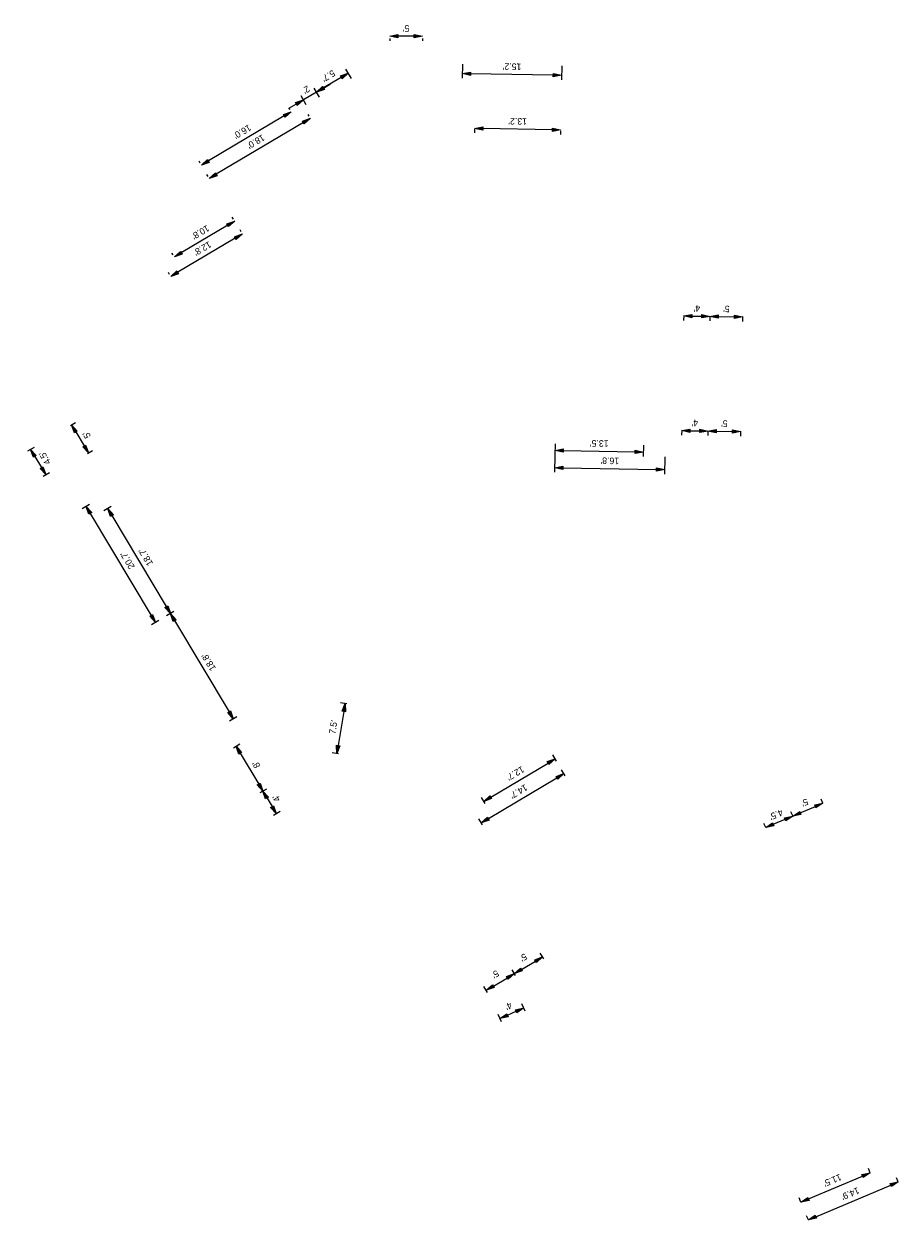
# Model space of a CAD drawing. Header units: feet. Extents: x 1495551 to 1495899, y 337050 to 337466.
# Tile 1 of 3: x 1495551 to 1495685, y 337060 to 337244. Entities that reach past the tile are written whole.
import ezdxf

# ---------------------------------------------------------------- set-up
doc = ezdxf.new("R2010")
doc.units = ezdxf.units.FT
doc.header["$MEASUREMENT"] = 0
doc.layers.add('PV_P_Text', color=8, linetype='Continuous')
doc.styles.add('Slanted-Normal', font='font31.shx', dxfattribs={"height": 0.1})
doc.dimstyles.new('Dec-0  Slanted', dxfattribs={"dimtxt": 0.1, "dimasz": 0.14, "dimexe": 0.07, "dimexo": 0.07, "dimgap": 0.07, "dimtad": 1, "dimdec": 0, "dimzin": 3, "dimdsep": 46, "dimtxsty": 'Slanted-Normal', "dimblk": 'Dim1', "dimcen": 0, "dimclrd": 256, "dimclre": 256, "dimclrt": 7, "dimaunit": 1, "dimadec": 5, "dimazin": 3, "dimtfac": 1, "dimtdec": 0, "dimtmove": 1, "dimatfit": 0, "dimldrblk": 'Dim1', "dimfxl": 1, "dimtolj": 1, "dimtzin": 0, "dimlwd": -1, "dimlwe": -1, "dimarcsym": 0})

# ---------------------------------------------------------------- blocks, each defined once
blk = doc.blocks.new('Dim1')
h = blk.add_hatch(color=4)
h.dxf.hatch_style = 1
h.paths.add_polyline_path([(0, 0), (-1, -0.2), (-1, 0.2)])
at = {"color": 4}
blk.add_lwpolyline([(0, 0), (-1, -0.2), (-1, 0.2), (0, 0)], dxfattribs=at)
blk = doc.blocks.new('*D1088')
at = {"layer": 'Defpoints', "color": 0, "transparency": 16777216}
for p in [(1495627.65, 337092.94), (1495628.16, 337091.79), (1495624.51, 337090.16)]:
    blk.add_point(p, dxfattribs=at)
at = {"layer": 'PV_P_Text', "linetype": 'Continuous', "transparency": 16777216}
for p, q in [((1495625.14, 337091.82), (1495626.51, 337092.43)), ((1495627.87, 337092.43), (1495627.36, 337093.58)), ((1495624.22, 337090.79), (1495623.71, 337091.94))]:
    blk.add_line(p, q, dxfattribs=at)
at = {"layer": 'PV_P_Text', "transparency": 16777216, "xscale": 1.25, "yscale": 1.25, "zscale": 1.25}
for p, rotation in [((1495627.65, 337092.94), 24.17200307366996), ((1495624, 337091.3), 204.17200307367)]:
    blk.add_blockref('Dim1', p, dxfattribs=dict(at, rotation=rotation))
at = {"layer": 'PV_P_Text', "color": 1, "transparency": 16777216, "insert": (1495625.33, 337093.22), "char_height": 1, "attachment_point": 5, "rotation": 204.172, "style": 'Slanted-Normal'}
blk.add_mtext("\\A1;4'", dxfattribs=at)
blk = doc.blocks.new('*D1089')
at = {"layer": 'Defpoints', "color": 0, "transparency": 16777216}
for p in [(1495626.22, 337098.18), (1495626.76, 337097.28), (1495622.46, 337094.72)]:
    blk.add_point(p, dxfattribs=at)
at = {"layer": 'PV_P_Text', "linetype": 'Continuous', "transparency": 16777216}
for p, q in [((1495626.4, 337097.88), (1495625.86, 337098.79)), ((1495622.11, 337095.32), (1495621.56, 337096.23)), ((1495623, 337096.27), (1495625.15, 337097.54))]:
    blk.add_line(p, q, dxfattribs=at)
at = {"layer": 'PV_P_Text', "transparency": 16777216, "xscale": 1.25, "yscale": 1.25, "zscale": 1.25}
for p, rotation in [((1495626.22, 337098.18), 30.76607745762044), ((1495621.92, 337095.63), 210.7660774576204)]:
    blk.add_blockref('Dim1', p, dxfattribs=dict(at, rotation=rotation))
at = {"layer": 'PV_P_Text', "color": 1, "transparency": 16777216, "insert": (1495623.29, 337098.1), "char_height": 1, "attachment_point": 5, "rotation": 210.7661, "style": 'Slanted-Normal'}
blk.add_mtext("\\A1;5'", dxfattribs=at)
blk = doc.blocks.new('*D1090')
at = {"layer": 'Defpoints', "color": 0, "transparency": 16777216}
for p in [(1495630.52, 337100.74), (1495631.06, 337099.83), (1495626.76, 337097.28)]:
    blk.add_point(p, dxfattribs=at)
at = {"layer": 'PV_P_Text', "linetype": 'Continuous', "transparency": 16777216}
for p, q in [((1495630.7, 337100.43), (1495630.16, 337101.34)), ((1495627.29, 337098.82), (1495629.44, 337100.1)), ((1495626.4, 337097.88), (1495625.86, 337098.79))]:
    blk.add_line(p, q, dxfattribs=at)
at = {"layer": 'PV_P_Text', "transparency": 16777216, "xscale": 1.25, "yscale": 1.25, "zscale": 1.25}
for p, rotation in [((1495630.52, 337100.74), 30.76607745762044), ((1495626.22, 337098.18), 210.7660774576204)]:
    blk.add_blockref('Dim1', p, dxfattribs=dict(at, rotation=rotation))
at = {"layer": 'PV_P_Text', "color": 1, "transparency": 16777216, "insert": (1495627.59, 337100.66), "char_height": 1, "attachment_point": 5, "rotation": 210.7661, "style": 'Slanted-Normal'}
blk.add_mtext("\\A1;5'", dxfattribs=at)
blk = doc.blocks.new('*D1091')
at = {"layer": 'Defpoints', "color": 0, "transparency": 16777216}
for p in [(1495632.45, 337131.06), (1495633, 337130.13), (1495622.08, 337123.62)]:
    blk.add_point(p, dxfattribs=at)
at = {"layer": 'PV_P_Text', "linetype": 'Continuous', "transparency": 16777216}
for p, q in [((1495632.64, 337130.73), (1495632.09, 337131.66)), ((1495622.6, 337125.19), (1495631.37, 337130.42)), ((1495621.72, 337124.22), (1495621.17, 337125.16))]:
    blk.add_line(p, q, dxfattribs=at)
at = {"layer": 'PV_P_Text', "transparency": 16777216, "xscale": 1.25, "yscale": 1.25, "zscale": 1.25}
for p, rotation in [((1495632.45, 337131.06), 30.76607746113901), ((1495621.53, 337124.55), 210.766077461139)]:
    blk.add_blockref('Dim1', p, dxfattribs=dict(at, rotation=rotation))
at = {"layer": 'PV_P_Text', "color": 1, "transparency": 16777216, "insert": (1495626.37, 337128.84), "char_height": 1, "attachment_point": 5, "rotation": 210.7661, "style": 'Slanted-Normal'}
blk.add_mtext("\\A1;12.7'", dxfattribs=at)
blk = doc.blocks.new('*D1092')
at = {"layer": 'Defpoints', "color": 0, "transparency": 16777216}
for p in [(1495633.79, 337128.8), (1495634.35, 337127.86), (1495621.71, 337120.34)]:
    blk.add_point(p, dxfattribs=at)
at = {"layer": 'PV_P_Text', "linetype": 'Continuous', "transparency": 16777216}
for p, q in [((1495633.99, 337128.47), (1495633.44, 337129.4)), ((1495622.23, 337121.91), (1495632.72, 337128.16)), ((1495621.35, 337120.94), (1495620.8, 337121.87))]:
    blk.add_line(p, q, dxfattribs=at)
at = {"layer": 'PV_P_Text', "transparency": 16777216, "xscale": 1.25, "yscale": 1.25, "zscale": 1.25}
for p, rotation in [((1495633.79, 337128.8), 30.76607746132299), ((1495621.15, 337121.27), 210.766077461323)]:
    blk.add_blockref('Dim1', p, dxfattribs=dict(at, rotation=rotation))
at = {"layer": 'PV_P_Text', "color": 1, "transparency": 16777216, "insert": (1495626.86, 337126.06), "char_height": 1, "attachment_point": 5, "rotation": 210.7661, "style": 'Slanted-Normal'}
blk.add_mtext("\\A1;14.7'", dxfattribs=at)
blk = doc.blocks.new('*D1093')
at = {"layer": 'Defpoints', "color": 0, "transparency": 16777216}
for p in [(1495574.73, 337153.98), (1495583.22, 337137.21), (1495584.34, 337137.88)]:
    blk.add_point(p, dxfattribs=at)
at = {"layer": 'PV_P_Text', "linetype": 'Continuous', "transparency": 16777216}
for p, q in [((1495574.13, 337153.62), (1495573.01, 337152.95)), ((1495574.25, 337152.24), (1495582.58, 337138.28)), ((1495583.74, 337137.52), (1495582.62, 337136.85))]:
    blk.add_line(p, q, dxfattribs=at)
at = {"layer": 'PV_P_Text', "transparency": 16777216, "xscale": 1.25, "yscale": 1.25, "zscale": 1.25}
for p, rotation in [((1495573.61, 337153.31), 120.8478184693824), ((1495583.22, 337137.21), 300.8478184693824)]:
    blk.add_blockref('Dim1', p, dxfattribs=dict(at, rotation=rotation))
at = {"layer": 'PV_P_Text', "color": 1, "transparency": 16777216, "insert": (1495579.45, 337145.87), "char_height": 1, "attachment_point": 5, "rotation": 120.8478, "style": 'Slanted-Normal'}
blk.add_mtext("\\A1;18.8'", dxfattribs=at)
blk = doc.blocks.new('*D1094')
at = {"layer": 'Defpoints', "color": 0, "transparency": 16777216}
for p in [(1495586.74, 337125.53), (1495588.79, 337122.09), (1495589.79, 337122.69)]:
    blk.add_point(p, dxfattribs=at)
at = {"layer": 'PV_P_Text', "linetype": 'Continuous', "transparency": 16777216}
for p, q in [((1495587.34, 337125.89), (1495588.34, 337126.48)), ((1495588.38, 337125.05), (1495589.15, 337123.76)), ((1495589.39, 337122.45), (1495590.39, 337123.05))]:
    blk.add_line(p, q, dxfattribs=at)
at = {"layer": 'PV_P_Text', "transparency": 16777216, "xscale": 1.25, "yscale": 1.25, "zscale": 1.25}
for p, rotation in [((1495587.74, 337126.12), 120.8478184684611), ((1495589.79, 337122.69), 300.8478184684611)]:
    blk.add_blockref('Dim1', p, dxfattribs=dict(at, rotation=rotation))
at = {"layer": 'PV_P_Text', "color": 1, "transparency": 16777216, "insert": (1495589.8, 337125.02), "char_height": 1, "attachment_point": 5, "rotation": 120.8478, "style": 'Slanted-Normal'}
blk.add_mtext("\\A1;4'", dxfattribs=at)
blk = doc.blocks.new('*D1095')
at = {"layer": 'Defpoints', "color": 0, "transparency": 16777216}
for p in [(1495601.29, 337139.38), (1495599.05, 337131.88), (1495600.01, 337131.72)]:
    blk.add_point(p, dxfattribs=at)
at = {"layer": 'PV_P_Text', "linetype": 'Continuous', "transparency": 16777216}
for p, q in [((1495600.12, 337138.31), (1495599.25, 337133.11)), ((1495600.6, 337139.49), (1495599.64, 337139.66)), ((1495599.32, 337131.84), (1495598.36, 337132))]:
    blk.add_line(p, q, dxfattribs=at)
at = {"layer": 'PV_P_Text', "transparency": 16777216, "xscale": 1.25, "yscale": 1.25, "zscale": 1.25}
for p, rotation in [((1495600.33, 337139.54), 80.4969857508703), ((1495599.05, 337131.88), 260.4969857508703)]:
    blk.add_blockref('Dim1', p, dxfattribs=dict(at, rotation=rotation))
at = {"layer": 'PV_P_Text', "color": 1, "transparency": 16777216, "insert": (1495598.5, 337135.91), "char_height": 1, "attachment_point": 5, "rotation": 80.497, "style": 'Slanted-Normal'}
blk.add_mtext("\\A1;7.5'", dxfattribs=at)
blk = doc.blocks.new('*D1096')
at = {"layer": 'Defpoints', "color": 0, "transparency": 16777216}
for p in [(1495582.64, 337132.39), (1495586.74, 337125.53), (1495587.74, 337126.12)]:
    blk.add_point(p, dxfattribs=at)
at = {"layer": 'PV_P_Text', "linetype": 'Continuous', "transparency": 16777216}
for p, q in [((1495583.24, 337132.75), (1495584.24, 337133.35)), ((1495584.28, 337131.92), (1495587.1, 337127.2)), ((1495587.34, 337125.89), (1495588.34, 337126.48))]:
    blk.add_line(p, q, dxfattribs=at)
at = {"layer": 'PV_P_Text', "transparency": 16777216, "xscale": 1.25, "yscale": 1.25, "zscale": 1.25}
for p, rotation in [((1495583.64, 337132.99), 120.8478184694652), ((1495587.74, 337126.12), 300.8478184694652)]:
    blk.add_blockref('Dim1', p, dxfattribs=dict(at, rotation=rotation))
at = {"layer": 'PV_P_Text', "color": 1, "transparency": 16777216, "insert": (1495586.72, 337130.17), "char_height": 1, "attachment_point": 5, "rotation": 120.8478, "style": 'Slanted-Normal'}
blk.add_mtext("\\A1;8'", dxfattribs=at)
blk = doc.blocks.new('*D1105')
at = {"layer": 'Defpoints', "color": 0, "transparency": 16777216}
for p in [(1495565.14, 337170.04), (1495573.61, 337153.31), (1495574.73, 337153.98)]:
    blk.add_point(p, dxfattribs=at)
at = {"layer": 'PV_P_Text', "linetype": 'Continuous', "transparency": 16777216}
for p, q in [((1495564.54, 337169.68), (1495563.42, 337169.01)), ((1495564.66, 337168.29), (1495572.97, 337154.38)), ((1495574.13, 337153.62), (1495573.01, 337152.95))]:
    blk.add_line(p, q, dxfattribs=at)
at = {"layer": 'PV_P_Text', "transparency": 16777216, "xscale": 1.25, "yscale": 1.25, "zscale": 1.25}
for p, rotation in [((1495564.02, 337169.37), 120.8478184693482), ((1495573.61, 337153.31), 300.8478184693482)]:
    blk.add_blockref('Dim1', p, dxfattribs=dict(at, rotation=rotation))
at = {"layer": 'PV_P_Text', "color": 1, "transparency": 16777216, "insert": (1495569.84, 337161.95), "char_height": 1, "attachment_point": 5, "rotation": 120.8478, "style": 'Slanted-Normal'}
blk.add_mtext("\\A1;18.7'", dxfattribs=at)
blk = doc.blocks.new('*D1106')
at = {"layer": 'Defpoints', "color": 0, "transparency": 16777216}
for p in [(1495551.21, 337177.83), (1495553.51, 337173.97), (1495554.52, 337174.57)]:
    blk.add_point(p, dxfattribs=at)
at = {"layer": 'PV_P_Text', "linetype": 'Continuous', "transparency": 16777216}
for p, q in [((1495551.81, 337178.19), (1495552.81, 337178.79)), ((1495552.85, 337177.36), (1495553.88, 337175.64)), ((1495554.12, 337174.33), (1495555.12, 337174.92))]:
    blk.add_line(p, q, dxfattribs=at)
at = {"layer": 'PV_P_Text', "transparency": 16777216, "xscale": 1.25, "yscale": 1.25, "zscale": 1.25}
for p, rotation in [((1495552.21, 337178.43), 120.8478184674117), ((1495554.52, 337174.57), 300.8478184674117)]:
    blk.add_blockref('Dim1', p, dxfattribs=dict(at, rotation=rotation))
at = {"layer": 'PV_P_Text', "color": 1, "transparency": 16777216, "insert": (1495554.39, 337177.11), "char_height": 1, "attachment_point": 5, "rotation": 120.8478, "style": 'Slanted-Normal'}
blk.add_mtext("\\A1;4.5'", dxfattribs=at)
blk = doc.blocks.new('*D1107')
at = {"layer": 'Defpoints', "color": 0, "transparency": 16777216}
for p in [(1495557.74, 337181.73), (1495560.3, 337177.44), (1495561.06, 337177.89)]:
    blk.add_point(p, dxfattribs=at)
at = {"layer": 'PV_P_Text', "linetype": 'Continuous', "transparency": 16777216}
for p, q in [((1495558.34, 337182.09), (1495559.09, 337182.54)), ((1495559.13, 337181.11), (1495560.42, 337178.96)), ((1495560.9, 337177.8), (1495561.66, 337178.25))]:
    blk.add_line(p, q, dxfattribs=at)
at = {"layer": 'PV_P_Text', "transparency": 16777216, "xscale": 1.25, "yscale": 1.25, "zscale": 1.25}
for p, rotation in [((1495558.49, 337182.18), 120.8478184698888), ((1495561.06, 337177.89), 300.8478184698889)]:
    blk.add_blockref('Dim1', p, dxfattribs=dict(at, rotation=rotation))
at = {"layer": 'PV_P_Text', "color": 1, "transparency": 16777216, "insert": (1495560.8, 337180.65), "char_height": 1, "attachment_point": 5, "rotation": 120.8478, "style": 'Slanted-Normal'}
blk.add_mtext("\\A1;5'", dxfattribs=at)
blk = doc.blocks.new('*D1108')
at = {"layer": 'Defpoints', "color": 0, "transparency": 16777216}
for p in [(1495561.82, 337170.38), (1495571.31, 337151.94), (1495572.43, 337152.61)]:
    blk.add_point(p, dxfattribs=at)
at = {"layer": 'PV_P_Text', "linetype": 'Continuous', "transparency": 16777216}
for p, q in [((1495561.21, 337170.02), (1495560.1, 337169.35)), ((1495561.34, 337168.64), (1495570.67, 337153.01)), ((1495571.83, 337152.25), (1495570.71, 337151.58))]:
    blk.add_line(p, q, dxfattribs=at)
at = {"layer": 'PV_P_Text', "transparency": 16777216, "xscale": 1.25, "yscale": 1.25, "zscale": 1.25}
for p, rotation in [((1495560.7, 337169.71), 120.8478184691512), ((1495571.31, 337151.94), 300.8478184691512)]:
    blk.add_blockref('Dim1', p, dxfattribs=dict(at, rotation=rotation))
at = {"layer": 'PV_P_Text', "color": 1, "transparency": 16777216, "insert": (1495567.04, 337161.44), "char_height": 1, "attachment_point": 5, "rotation": 120.8478, "style": 'Slanted-Normal'}
blk.add_mtext("\\A1;20.7'", dxfattribs=at)
blk = doc.blocks.new('*D1109')
at = {"layer": 'Defpoints', "color": 0, "transparency": 16777216}
for p in [(1495584.78, 337211.13), (1495573.65, 337204.9), (1495573.82, 337204.61)]:
    blk.add_point(p, dxfattribs=at)
at = {"layer": 'PV_P_Text', "linetype": 'Continuous', "transparency": 16777216}
for p, q in [((1495584.42, 337211.73), (1495584.25, 337212.02)), ((1495583.53, 337210.78), (1495574.72, 337205.54)), ((1495573.46, 337205.21), (1495573.29, 337205.5))]:
    blk.add_line(p, q, dxfattribs=at)
at = {"layer": 'PV_P_Text', "transparency": 16777216, "xscale": 1.25, "yscale": 1.25, "zscale": 1.25}
for p, rotation in [((1495584.61, 337211.42), 30.76607745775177), ((1495573.65, 337204.9), 210.7660774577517)]:
    blk.add_blockref('Dim1', p, dxfattribs=dict(at, rotation=rotation))
at = {"layer": 'PV_P_Text', "color": 1, "transparency": 16777216, "insert": (1495578.51, 337209.19), "char_height": 1, "attachment_point": 5, "rotation": 210.7661, "style": 'Slanted-Normal'}
blk.add_mtext("\\A1;12.8'", dxfattribs=at)
blk = doc.blocks.new('*D1110')
at = {"layer": 'Defpoints', "color": 0, "transparency": 16777216}
for p in [(1495583.61, 337213.1), (1495574.2, 337207.89), (1495574.37, 337207.6)]:
    blk.add_point(p, dxfattribs=at)
at = {"layer": 'PV_P_Text', "linetype": 'Continuous', "transparency": 16777216}
for p, q in [((1495583.25, 337213.7), (1495583.07, 337213.99)), ((1495582.36, 337212.75), (1495575.27, 337208.53)), ((1495574.01, 337208.2), (1495573.84, 337208.49))]:
    blk.add_line(p, q, dxfattribs=at)
at = {"layer": 'PV_P_Text', "transparency": 16777216, "xscale": 1.25, "yscale": 1.25, "zscale": 1.25}
for p, rotation in [((1495583.43, 337213.39), 30.7660774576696), ((1495574.2, 337207.89), 210.7660774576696)]:
    blk.add_blockref('Dim1', p, dxfattribs=dict(at, rotation=rotation))
at = {"layer": 'PV_P_Text', "color": 1, "transparency": 16777216, "insert": (1495578.2, 337211.67), "char_height": 1, "attachment_point": 5, "rotation": 210.7661, "style": 'Slanted-Normal'}
blk.add_mtext("\\A1;10.8'", dxfattribs=at)
blk = doc.blocks.new('*D1122')
at = {"layer": 'Defpoints', "color": 0, "transparency": 16777216}
for p in [(1495673.4, 337124.26), (1495673.67, 337123.63), (1495669.06, 337121.68)]:
    blk.add_point(p, dxfattribs=at)
at = {"layer": 'PV_P_Text', "linetype": 'Continuous', "transparency": 16777216}
for p, q in [((1495669.95, 337122.79), (1495672.25, 337123.77)), ((1495673.39, 337124.27), (1495673.13, 337124.9)), ((1495668.79, 337122.32), (1495668.52, 337122.95))]:
    blk.add_line(p, q, dxfattribs=at)
at = {"layer": 'PV_P_Text', "transparency": 16777216, "xscale": 1.25, "yscale": 1.25, "zscale": 1.25}
for p, rotation in [((1495673.4, 337124.26), 22.97073273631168), ((1495668.8, 337122.3), 202.9707327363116)]:
    blk.add_blockref('Dim1', p, dxfattribs=dict(at, rotation=rotation))
at = {"layer": 'PV_P_Text', "color": 1, "transparency": 16777216, "insert": (1495670.63, 337124.39), "char_height": 1, "attachment_point": 5, "rotation": 202.9707, "style": 'Slanted-Normal'}
blk.add_mtext("\\A1;5'", dxfattribs=at)
blk = doc.blocks.new('*D1123')
at = {"layer": 'Defpoints', "color": 0, "transparency": 16777216}
for p in [(1495668.8, 337122.3), (1495669.06, 337121.68), (1495664.92, 337119.92)]:
    blk.add_point(p, dxfattribs=at)
at = {"layer": 'PV_P_Text', "linetype": 'Continuous', "transparency": 16777216}
for p, q in [((1495665.8, 337121.04), (1495667.65, 337121.82)), ((1495668.79, 337122.32), (1495668.52, 337122.95)), ((1495664.65, 337120.57), (1495664.38, 337121.19))]:
    blk.add_line(p, q, dxfattribs=at)
at = {"layer": 'PV_P_Text', "transparency": 16777216, "xscale": 1.25, "yscale": 1.25, "zscale": 1.25}
for p, rotation in [((1495668.8, 337122.3), 22.97073273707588), ((1495664.65, 337120.55), 202.9707327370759)]:
    blk.add_blockref('Dim1', p, dxfattribs=dict(at, rotation=rotation))
at = {"layer": 'PV_P_Text', "color": 1, "transparency": 16777216, "insert": (1495666.26, 337122.53), "char_height": 1, "attachment_point": 5, "rotation": 202.9707, "style": 'Slanted-Normal'}
blk.add_mtext("\\A1;4.5'", dxfattribs=at)
blk = doc.blocks.new('*D1124')
at = {"layer": 'Defpoints', "color": 0, "transparency": 16777216}
for p in [(1495655.83, 337181.99), (1495660.81, 337181.16), (1495660.82, 337181.91)]:
    blk.add_point(p, dxfattribs=at)
at = {"layer": 'PV_P_Text', "linetype": 'Continuous', "transparency": 16777216}
for p, q in [((1495655.81, 337181.29), (1495655.8, 337180.54)), ((1495657.06, 337181.22), (1495659.56, 337181.18)), ((1495660.81, 337181.21), (1495660.8, 337180.46))]:
    blk.add_line(p, q, dxfattribs=at)
at = {"layer": 'PV_P_Text', "transparency": 16777216, "xscale": 1.25, "yscale": 1.25, "zscale": 1.25}
for p, rotation in [((1495655.81, 337181.24), 179.0089453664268), ((1495660.81, 337181.16), 359.0089453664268)]:
    blk.add_blockref('Dim1', p, dxfattribs=dict(at, rotation=rotation))
at = {"layer": 'PV_P_Text', "color": 1, "transparency": 16777216, "insert": (1495658.33, 337182.4), "char_height": 1, "attachment_point": 5, "rotation": 179.0089, "style": 'Slanted-Normal'}
blk.add_mtext("\\A1;5'", dxfattribs=at)
blk = doc.blocks.new('*D1125')
at = {"layer": 'Defpoints', "color": 0, "transparency": 16777216}
for p in [(1495651.83, 337182.06), (1495655.81, 337181.24), (1495655.83, 337181.99)]:
    blk.add_point(p, dxfattribs=at)
at = {"layer": 'PV_P_Text', "linetype": 'Continuous', "transparency": 16777216}
for p, q in [((1495651.81, 337181.36), (1495651.8, 337180.61)), ((1495653.06, 337181.29), (1495654.56, 337181.26)), ((1495655.81, 337181.29), (1495655.8, 337180.54))]:
    blk.add_line(p, q, dxfattribs=at)
at = {"layer": 'PV_P_Text', "transparency": 16777216, "xscale": 1.25, "yscale": 1.25, "zscale": 1.25}
for p, rotation in [((1495651.81, 337181.31), 179.0089453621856), ((1495655.81, 337181.24), 359.0089453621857)]:
    blk.add_blockref('Dim1', p, dxfattribs=dict(at, rotation=rotation))
at = {"layer": 'PV_P_Text', "color": 1, "transparency": 16777216, "insert": (1495653.83, 337182.48), "char_height": 1, "attachment_point": 5, "rotation": 179.0089, "style": 'Slanted-Normal'}
blk.add_mtext("\\A1;4'", dxfattribs=at)
blk = doc.blocks.new('*D1126')
at = {"layer": 'Defpoints', "color": 0, "transparency": 16777216}
for p in [(1495656.13, 337199.55), (1495661.12, 337198.71), (1495661.13, 337199.46)]:
    blk.add_point(p, dxfattribs=at)
at = {"layer": 'PV_P_Text', "linetype": 'Continuous', "transparency": 16777216}
for p, q in [((1495656.12, 337198.85), (1495656.1, 337198.1)), ((1495657.37, 337198.78), (1495659.87, 337198.73)), ((1495661.12, 337198.76), (1495661.1, 337198.01))]:
    blk.add_line(p, q, dxfattribs=at)
at = {"layer": 'PV_P_Text', "transparency": 16777216, "xscale": 1.25, "yscale": 1.25, "zscale": 1.25}
for p, rotation in [((1495656.12, 337198.8), 179.0089453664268), ((1495661.12, 337198.71), 359.0089453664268)]:
    blk.add_blockref('Dim1', p, dxfattribs=dict(at, rotation=rotation))
at = {"layer": 'PV_P_Text', "color": 1, "transparency": 16777216, "insert": (1495658.64, 337199.95), "char_height": 1, "attachment_point": 5, "rotation": 179.0089, "style": 'Slanted-Normal'}
blk.add_mtext("\\A1;5'", dxfattribs=at)
blk = doc.blocks.new('*D1127')
at = {"layer": 'Defpoints', "color": 0, "transparency": 16777216}
for p in [(1495652.13, 337199.62), (1495656.12, 337198.8), (1495656.13, 337199.55)]:
    blk.add_point(p, dxfattribs=at)
at = {"layer": 'PV_P_Text', "linetype": 'Continuous', "transparency": 16777216}
for p, q in [((1495652.12, 337198.92), (1495652.1, 337198.17)), ((1495653.37, 337198.84), (1495654.87, 337198.82)), ((1495656.12, 337198.85), (1495656.1, 337198.1))]:
    blk.add_line(p, q, dxfattribs=at)
at = {"layer": 'PV_P_Text', "transparency": 16777216, "xscale": 1.25, "yscale": 1.25, "zscale": 1.25}
for p, rotation in [((1495652.12, 337198.87), 179.0089453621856), ((1495656.12, 337198.8), 359.0089453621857)]:
    blk.add_blockref('Dim1', p, dxfattribs=dict(at, rotation=rotation))
at = {"layer": 'PV_P_Text', "color": 1, "transparency": 16777216, "insert": (1495654.14, 337200.03), "char_height": 1, "attachment_point": 5, "rotation": 179.0089, "style": 'Slanted-Normal'}
blk.add_mtext("\\A1;4'", dxfattribs=at)
blk = doc.blocks.new('*D1128')
at = {"layer": 'Defpoints', "color": 0, "transparency": 16777216}
for p in [(1495684.93, 337066.31), (1495685.19, 337065.68), (1495671.46, 337059.86)]:
    blk.add_point(p, dxfattribs=at)
at = {"layer": 'PV_P_Text', "linetype": 'Continuous', "transparency": 16777216}
for p, q in [((1495684.92, 337066.33), (1495684.66, 337066.95)), ((1495672.34, 337060.97), (1495683.78, 337065.82)), ((1495671.18, 337060.5), (1495670.92, 337061.13))]:
    blk.add_line(p, q, dxfattribs=at)
at = {"layer": 'PV_P_Text', "transparency": 16777216, "xscale": 1.25, "yscale": 1.25, "zscale": 1.25}
for p, rotation in [((1495684.93, 337066.31), 22.97073273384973), ((1495671.19, 337060.48), 202.9707327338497)]:
    blk.add_blockref('Dim1', p, dxfattribs=dict(at, rotation=rotation))
at = {"layer": 'PV_P_Text', "color": 1, "transparency": 16777216, "insert": (1495677.59, 337064.5), "char_height": 1, "attachment_point": 5, "rotation": 202.9707, "style": 'Slanted-Normal'}
blk.add_mtext("\\A1;14.9'", dxfattribs=at)
blk = doc.blocks.new('*D1129')
at = {"layer": 'Defpoints', "color": 0, "transparency": 16777216}
for p in [(1495680.63, 337067.69), (1495680.89, 337067.06), (1495670.31, 337062.58)]:
    blk.add_point(p, dxfattribs=at)
at = {"layer": 'PV_P_Text', "linetype": 'Continuous', "transparency": 16777216}
for p, q in [((1495680.62, 337067.71), (1495680.36, 337068.33)), ((1495671.19, 337063.69), (1495679.48, 337067.2)), ((1495670.03, 337063.22), (1495669.77, 337063.85))]:
    blk.add_line(p, q, dxfattribs=at)
at = {"layer": 'PV_P_Text', "transparency": 16777216, "xscale": 1.25, "yscale": 1.25, "zscale": 1.25}
for p, rotation in [((1495680.63, 337067.69), 22.97073273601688), ((1495670.04, 337063.2), 202.9707327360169)]:
    blk.add_blockref('Dim1', p, dxfattribs=dict(at, rotation=rotation))
at = {"layer": 'PV_P_Text', "color": 1, "transparency": 16777216, "insert": (1495674.87, 337066.55), "char_height": 1, "attachment_point": 5, "rotation": 202.9707, "style": 'Slanted-Normal'}
blk.add_mtext("\\A1;11.5'", dxfattribs=at)
blk = doc.blocks.new('*D1130')
at = {"layer": 'Defpoints', "color": 0, "transparency": 16777216}
for p in [(1495632.46, 337180.01), (1495645.96, 337179.78), (1495645.93, 337178.03)]:
    blk.add_point(p, dxfattribs=at)
at = {"layer": 'PV_P_Text', "linetype": 'Continuous', "transparency": 16777216}
for p, q in [((1495632.45, 337179.31), (1495632.42, 337177.57)), ((1495645.94, 337179.08), (1495645.91, 337177.33)), ((1495633.68, 337178.25), (1495644.68, 337178.06))]:
    blk.add_line(p, q, dxfattribs=at)
at = {"layer": 'PV_P_Text', "transparency": 16777216, "xscale": 1.25, "yscale": 1.25, "zscale": 1.25}
for p, rotation in [((1495632.43, 337178.27), 179.0089453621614), ((1495645.93, 337178.03), 359.0089453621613)]:
    blk.add_blockref('Dim1', p, dxfattribs=dict(at, rotation=rotation))
at = {"layer": 'PV_P_Text', "color": 1, "transparency": 16777216, "insert": (1495639.2, 337179.35), "char_height": 1, "attachment_point": 5, "rotation": 179.0089, "style": 'Slanted-Normal'}
blk.add_mtext("\\A1;13.5'", dxfattribs=at)
blk = doc.blocks.new('*D1131')
at = {"layer": 'Defpoints', "color": 0, "transparency": 16777216}
for p in [(1495632.43, 337178.27), (1495649.25, 337177.98), (1495649.21, 337175.34)]:
    blk.add_point(p, dxfattribs=at)
at = {"layer": 'PV_P_Text', "linetype": 'Continuous', "transparency": 16777216}
for p, q in [((1495632.42, 337177.57), (1495632.37, 337174.93)), ((1495649.24, 337177.28), (1495649.2, 337174.64)), ((1495633.63, 337175.61), (1495647.96, 337175.36))]:
    blk.add_line(p, q, dxfattribs=at)
at = {"layer": 'PV_P_Text', "transparency": 16777216, "xscale": 1.25, "yscale": 1.25, "zscale": 1.25}
for p, rotation in [((1495632.38, 337175.63), 179.0089453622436), ((1495649.21, 337175.34), 359.0089453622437)]:
    blk.add_blockref('Dim1', p, dxfattribs=dict(at, rotation=rotation))
at = {"layer": 'PV_P_Text', "color": 1, "transparency": 16777216, "insert": (1495640.82, 337176.69), "char_height": 1, "attachment_point": 5, "rotation": 179.0089, "style": 'Slanted-Normal'}
blk.add_mtext("\\A1;16.8'", dxfattribs=at)
blk = doc.blocks.new('*D1132')
at = {"layer": 'Defpoints', "color": 0, "transparency": 16777216}
for p in [(1495601.64, 337234.62), (1495595.93, 337233.13), (1495596.76, 337231.73)]:
    blk.add_point(p, dxfattribs=at)
at = {"layer": 'PV_P_Text', "linetype": 'Continuous', "transparency": 16777216}
for p, q in [((1495599.73, 337235.38), (1495597.01, 337233.77)), ((1495601.28, 337235.22), (1495600.45, 337236.62)), ((1495596.4, 337232.34), (1495595.57, 337233.74))]:
    blk.add_line(p, q, dxfattribs=at)
at = {"layer": 'PV_P_Text', "transparency": 16777216, "xscale": 1.25, "yscale": 1.25, "zscale": 1.25}
for p, rotation in [((1495600.81, 337236.02), 30.59592731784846), ((1495595.93, 337233.13), 210.5959273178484)]:
    blk.add_blockref('Dim1', p, dxfattribs=dict(at, rotation=rotation))
at = {"layer": 'PV_P_Text', "color": 1, "transparency": 16777216, "insert": (1495597.76, 337235.61), "char_height": 1, "attachment_point": 5, "rotation": 210.5959, "style": 'Slanted-Normal'}
blk.add_mtext("\\A1;5.7'", dxfattribs=at)
blk = doc.blocks.new('*D1133')
at = {"layer": 'Defpoints', "color": 0, "transparency": 16777216}
for p in [(1495593.94, 337231.94), (1495596.76, 337231.73), (1495594.74, 337230.55)]:
    blk.add_point(p, dxfattribs=at)
at = {"layer": 'PV_P_Text', "linetype": 'Continuous', "transparency": 16777216}
for p, q in [((1495596.4, 337232.34), (1495595.6, 337233.72)), ((1495597.03, 337233.75), (1495598.11, 337234.38)), ((1495594.39, 337231.16), (1495593.58, 337232.54)), ((1495595.95, 337233.12), (1495593.94, 337231.94)), ((1495592.86, 337231.3), (1495591.78, 337230.67))]:
    blk.add_line(p, q, dxfattribs=at)
at = {"layer": 'PV_P_Text', "transparency": 16777216, "xscale": 1.25, "yscale": 1.25, "zscale": 1.25}
for p, rotation in [((1495595.95, 337233.12), 210.3528783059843), ((1495593.94, 337231.94), 30.35287830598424)]:
    blk.add_blockref('Dim1', p, dxfattribs=dict(at, rotation=rotation))
at = {"layer": 'PV_P_Text', "color": 1, "transparency": 16777216, "insert": (1495594.38, 337233.49), "char_height": 1, "attachment_point": 5, "rotation": 210.3529, "style": 'Slanted-Normal'}
blk.add_mtext("\\A1;2'", dxfattribs=at)
blk = doc.blocks.new('*D1134')
at = {"layer": 'Defpoints', "color": 0, "transparency": 16777216}
for p in [(1495607.15, 337242.05), (1495607.15, 337241.7), (1495612.14, 337242.05)]:
    blk.add_point(p, dxfattribs=at)
at = {"layer": 'PV_P_Text', "linetype": 'Continuous', "transparency": 16777216}
for p, q in [((1495607.15, 337241.35), (1495607.15, 337241)), ((1495610.89, 337241.7), (1495608.4, 337241.7)), ((1495612.14, 337241.35), (1495612.14, 337241))]:
    blk.add_line(p, q, dxfattribs=at)
at = {"layer": 'PV_P_Text', "transparency": 16777216, "xscale": 1.25, "yscale": 1.25, "zscale": 1.25, "rotation": 180}
blk.add_blockref('Dim1', (1495607.15, 337241.7), dxfattribs=at)
at = {"layer": 'PV_P_Text', "transparency": 16777216, "xscale": 1.25, "yscale": 1.25, "zscale": 1.25}
blk.add_blockref('Dim1', (1495612.14, 337241.7), dxfattribs=at)
at = {"layer": 'PV_P_Text', "color": 1, "transparency": 16777216, "insert": (1495609.64, 337242.9), "char_height": 1, "attachment_point": 5, "rotation": 180, "style": 'Slanted-Normal'}
blk.add_mtext("\\A1;5'", dxfattribs=at)
blk = doc.blocks.new('*D1143')
at = {"layer": 'Defpoints', "color": 0, "transparency": 16777216}
for p in [(1495592.26, 337229.84), (1495578.34, 337221.95), (1495578.51, 337221.66)]:
    blk.add_point(p, dxfattribs=at)
at = {"layer": 'PV_P_Text', "linetype": 'Continuous', "transparency": 16777216}
for p, q in [((1495591.9, 337230.44), (1495591.73, 337230.73)), ((1495591.01, 337229.49), (1495579.41, 337222.59)), ((1495578.15, 337222.26), (1495577.98, 337222.55))]:
    blk.add_line(p, q, dxfattribs=at)
at = {"layer": 'PV_P_Text', "transparency": 16777216, "xscale": 1.25, "yscale": 1.25, "zscale": 1.25}
for p, rotation in [((1495592.09, 337230.13), 30.76607745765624), ((1495578.34, 337221.95), 210.7660774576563)]:
    blk.add_blockref('Dim1', p, dxfattribs=dict(at, rotation=rotation))
at = {"layer": 'PV_P_Text', "color": 1, "transparency": 16777216, "insert": (1495584.6, 337227.07), "char_height": 1, "attachment_point": 5, "rotation": 210.7661, "style": 'Slanted-Normal'}
blk.add_mtext("\\A1;16.0'", dxfattribs=at)
blk = doc.blocks.new('*D1144')
at = {"layer": 'Defpoints', "color": 0, "transparency": 16777216}
for p in [(1495595.19, 337228.83), (1495579.55, 337219.91), (1495579.72, 337219.62)]:
    blk.add_point(p, dxfattribs=at)
at = {"layer": 'PV_P_Text', "linetype": 'Continuous', "transparency": 16777216}
for p, q in [((1495593.94, 337228.48), (1495580.62, 337220.55)), ((1495594.83, 337229.43), (1495594.66, 337229.72)), ((1495579.37, 337220.22), (1495579.19, 337220.51))]:
    blk.add_line(p, q, dxfattribs=at)
at = {"layer": 'PV_P_Text', "transparency": 16777216, "xscale": 1.25, "yscale": 1.25, "zscale": 1.25}
for p, rotation in [((1495595.02, 337229.12), 30.76607745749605), ((1495579.55, 337219.91), 210.7660774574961)]:
    blk.add_blockref('Dim1', p, dxfattribs=dict(at, rotation=rotation))
at = {"layer": 'PV_P_Text', "color": 1, "transparency": 16777216, "insert": (1495586.67, 337225.55), "char_height": 1, "attachment_point": 5, "rotation": 210.7661, "style": 'Slanted-Normal'}
blk.add_mtext("\\A1;18.0'", dxfattribs=at)
blk = doc.blocks.new('*D1145')
at = {"layer": 'Defpoints', "color": 0, "transparency": 16777216}
for p in [(1495618.3, 337238.11), (1495633.46, 337237.85), (1495618.26, 337235.96)]:
    blk.add_point(p, dxfattribs=at)
at = {"layer": 'PV_P_Text', "linetype": 'Continuous', "transparency": 16777216}
for p, q in [((1495618.29, 337237.41), (1495618.25, 337235.26)), ((1495632.17, 337235.72), (1495619.51, 337235.94)), ((1495633.45, 337237.15), (1495633.41, 337235))]:
    blk.add_line(p, q, dxfattribs=at)
at = {"layer": 'PV_P_Text', "transparency": 16777216, "xscale": 1.25, "yscale": 1.25, "zscale": 1.25}
for p, rotation in [((1495618.26, 337235.96), 179.0089453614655), ((1495633.42, 337235.7), 359.0089453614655)]:
    blk.add_blockref('Dim1', p, dxfattribs=dict(at, rotation=rotation))
at = {"layer": 'PV_P_Text', "color": 1, "transparency": 16777216, "insert": (1495625.86, 337237.03), "char_height": 1, "attachment_point": 5, "rotation": 179.0089, "style": 'Slanted-Normal'}
blk.add_mtext("\\A1;15.2'", dxfattribs=at)
blk = doc.blocks.new('*D1146')
at = {"layer": 'Defpoints', "color": 0, "transparency": 16777216}
for p in [(1495620.13, 337228.14), (1495620.12, 337227.57), (1495633.29, 337227.91)]:
    blk.add_point(p, dxfattribs=at)
at = {"layer": 'PV_P_Text', "linetype": 'Continuous', "transparency": 16777216}
for p, q in [((1495620.12, 337227.44), (1495620.11, 337226.87)), ((1495632.03, 337227.37), (1495621.37, 337227.55)), ((1495633.27, 337227.21), (1495633.26, 337226.64))]:
    blk.add_line(p, q, dxfattribs=at)
at = {"layer": 'PV_P_Text', "transparency": 16777216, "xscale": 1.25, "yscale": 1.25, "zscale": 1.25}
for p, rotation in [((1495620.12, 337227.57), 179.0089453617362), ((1495633.28, 337227.34), 359.0089453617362)]:
    blk.add_blockref('Dim1', p, dxfattribs=dict(at, rotation=rotation))
at = {"layer": 'PV_P_Text', "color": 1, "transparency": 16777216, "insert": (1495626.72, 337228.66), "char_height": 1, "attachment_point": 5, "rotation": 179.0089, "style": 'Slanted-Normal'}
blk.add_mtext("\\A1;13.2'", dxfattribs=at)

msp = doc.modelspace()

# ---------------------------------------------------------------- dimensions: what is measured, and where the dimension line sits
at = {"layer": 'PV_P_Text'}
for p1, p2, distance, text, picture, middle in [((1495612.14, 337242.05), (1495607.15, 337242.05), 0.36, "5'", '*D1134', (1495609.64, 337242.9)), ((1495633.46, 337237.85), (1495618.3, 337238.11), 2.14, "15.2'", '*D1145', (1495625.86, 337237.03)), ((1495601.64, 337234.62), (1495596.76, 337231.73), -1.63, "5.7'", '*D1132', (1495597.76, 337235.61)), ((1495592.26, 337229.84), (1495578.51, 337221.66), -0.34, "16.0'", '*D1143', (1495584.6, 337227.07)), ((1495595.19, 337228.83), (1495579.72, 337219.62), -0.34, "18.0'", '*D1144', (1495586.67, 337225.55)), ((1495633.29, 337227.91), (1495620.13, 337228.14), 0.56, "13.2'", '*D1146', (1495626.72, 337228.66)), ((1495583.61, 337213.1), (1495574.37, 337207.6), -0.34, "10.8'", '*D1110', (1495578.2, 337211.67)), ((1495584.78, 337211.13), (1495573.82, 337204.61), -0.34, "12.8'", '*D1109', (1495578.51, 337209.19)), ((1495652.13, 337199.62), (1495656.13, 337199.55), -0.75, "4'", '*D1127', (1495654.14, 337200.03)), ((1495557.74, 337181.73), (1495560.3, 337177.44), 0.88, "5'", '*D1107', (1495560.8, 337180.65)), ((1495651.83, 337182.06), (1495655.83, 337181.99), -0.75, "4'", '*D1125', (1495653.83, 337182.48)), ((1495551.21, 337177.83), (1495553.51, 337173.97), 1.17, "4.5'", '*D1106', (1495554.39, 337177.11)), ((1495632.46, 337180.01), (1495645.96, 337179.78), -1.74, "13.5'", '*D1130', (1495639.2, 337179.35)), ((1495632.43, 337178.27), (1495649.25, 337177.98), -2.63, "16.8'", '*D1131', (1495640.82, 337176.69)), ((1495561.82, 337170.38), (1495572.43, 337152.61), -1.3, "20.7'", '*D1108', (1495567.04, 337161.44)), ((1495565.14, 337170.04), (1495574.73, 337153.98), -1.3, "18.7'", '*D1105', (1495569.84, 337161.95)), ((1495574.73, 337153.98), (1495584.34, 337137.88), -1.3, "18.8'", '*D1093', (1495579.45, 337145.87)), ((1495601.29, 337139.38), (1495600.01, 337131.72), -0.97, "7.5'", '*D1095', (1495598.5, 337135.91)), ((1495582.64, 337132.39), (1495586.74, 337125.53), 1.17, "8'", '*D1096', (1495586.72, 337130.17)), ((1495622.08, 337123.62), (1495633, 337130.13), 1.08, "12.7'", '*D1091', (1495626.37, 337128.84)), ((1495621.71, 337120.34), (1495634.35, 337127.86), 1.08, "14.7'", '*D1092', (1495626.86, 337126.06)), ((1495586.74, 337125.53), (1495588.79, 337122.09), 1.17, "4'", '*D1094', (1495589.8, 337125.02)), ((1495664.92, 337119.92), (1495669.06, 337121.68), 0.68, "4.5'", '*D1123', (1495666.26, 337122.53)), ((1495670.31, 337062.58), (1495680.89, 337067.06), 0.68, "11.5'", '*D1129', (1495674.87, 337066.55)), ((1495671.46, 337059.86), (1495685.19, 337065.68), 0.68, "14.9'", '*D1128', (1495677.59, 337064.5))]:
    dim = msp.add_aligned_dim(p1=p1, p2=p2, distance=distance, text=text, dimstyle='Dec-0  Slanted', override={"dimasz": 0.125, "dimpost": "'", "dimclrt": 1}, dxfattribs=at)
    dim.commit()
    dim.dimension.update_dxf_attribs({"geometry": picture, "text_midpoint": middle})
dim = msp.add_linear_dim(base=(1495593.94, 337231.94), p1=(1495596.76, 337231.73), p2=(1495594.74, 337230.55), angle=210.3529, text="2'", dimstyle='Dec-0  Slanted', override={"dimasz": 0.125, "dimpost": "'", "dimclrt": 1}, dxfattribs=at)
dim.commit()
dim.dimension.update_dxf_attribs({"geometry": '*D1133', "text_midpoint": (1495594.99, 337232.46), "dimtype": 161})
for p1, p2, distance, picture, middle in [((1495656.13, 337199.55), (1495661.13, 337199.46), -0.75, '*D1126', (1495658.64, 337199.95)), ((1495655.83, 337181.99), (1495660.82, 337181.91), -0.75, '*D1124', (1495658.33, 337182.4)), ((1495669.06, 337121.68), (1495673.67, 337123.63), 0.68, '*D1122', (1495670.63, 337124.39))]:
    dim = msp.add_aligned_dim(p1=p1, p2=p2, distance=distance, dimstyle='Dec-0  Slanted', override={"dimasz": 0.125, "dimpost": "'", "dimclrt": 1}, dxfattribs=at)
    dim.commit()
    dim.dimension.update_dxf_attribs({"geometry": picture, "text_midpoint": middle})
for base, p1, p2, angle, picture, middle in [((1495630.52, 337100.74), (1495626.76, 337097.28), (1495631.06, 337099.83), 30.7661, '*D1090', (1495628.2, 337099.63)), ((1495626.22, 337098.18), (1495622.46, 337094.72), (1495626.76, 337097.28), 30.7661, '*D1089', (1495623.9, 337097.07)), ((1495627.65, 337092.94), (1495624.51, 337090.16), (1495628.16, 337091.79), 24.172, '*D1088', (1495625.82, 337092.12))]:
    dim = msp.add_linear_dim(base=base, p1=p1, p2=p2, angle=angle, dimstyle='Dec-0  Slanted', override={"dimasz": 0.125, "dimpost": "'", "dimclrt": 1}, dxfattribs=at)
    dim.commit()
    dim.dimension.update_dxf_attribs({"geometry": picture, "text_midpoint": middle, "dimtype": 161})

doc.saveas('drawing.dxf')
